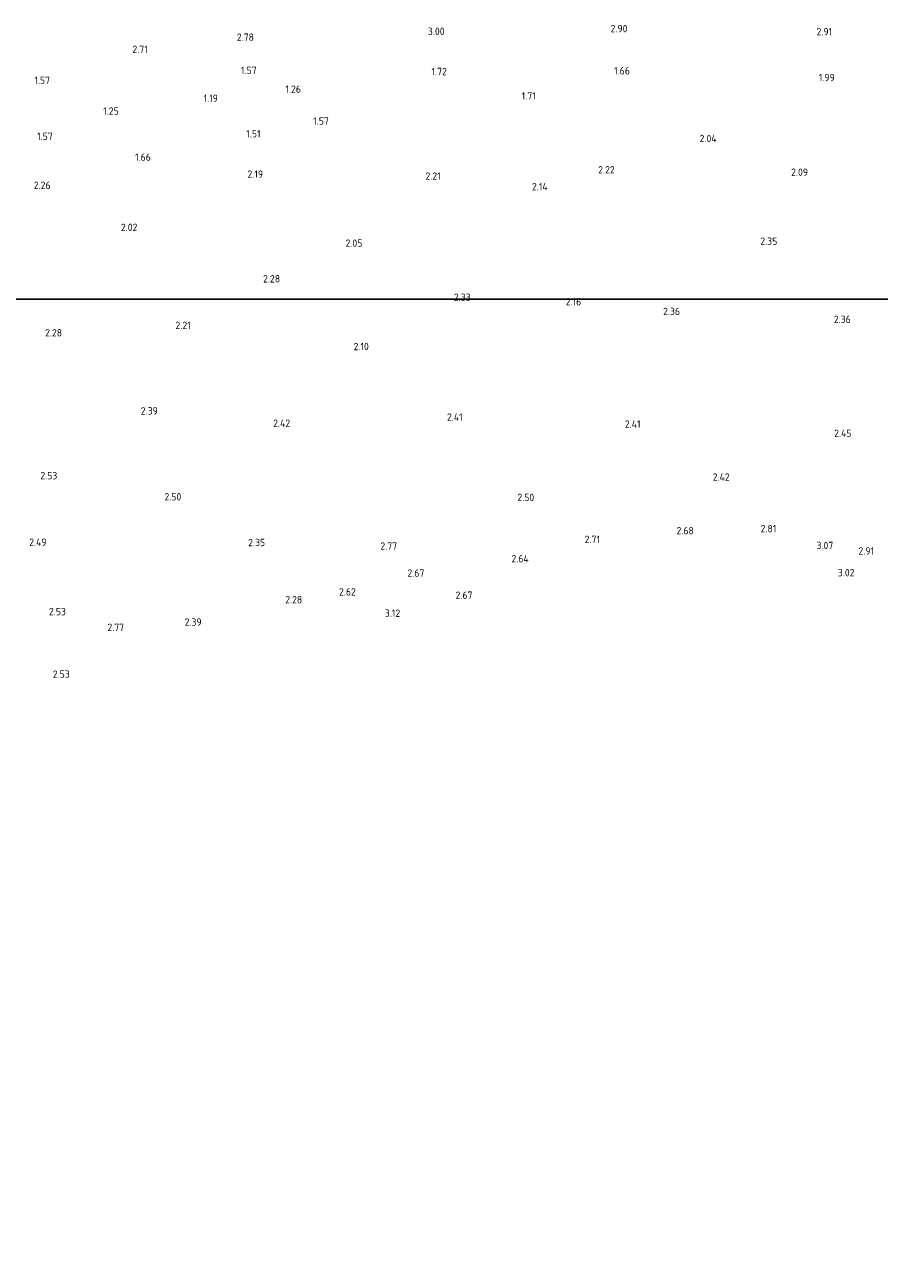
# Model space of a CAD drawing. Extents: x 142114 to 144568, y 416503 to 417776.
# Tile 15 of 33: x 142997 to 143206, y 417149 to 417451. Entities that reach past the tile are written whole.
import ezdxf
from ezdxf.enums import TextEntityAlignment as Align

# ---------------------------------------------------------------- set-up
doc = ezdxf.new("R2010")
doc.units = 0
doc.layers.add('B-ME-OG-HOOGTEPUNT-S', color=7, linetype='Continuous', lineweight=25)
doc.styles.add('NLCS-ISO-ANNOTATIVE-T18', font='NLCS-ISO.ttf', dxfattribs={"height": 1.8})

# ---------------------------------------------------------------- blocks, each defined once
blk = doc.blocks.new('SAL-HOOGTELABEL-SO')
at = {"color": 0, "linetype": 'ByBlock', "lineweight": -2, "style": 'NLCS-ISO-ANNOTATIVE-T18'}
blk.add_attdef('HOOGTE', text='', height=1.8, dxfattribs=at).set_placement((2.79, 0), align=Align.RIGHT)

msp = doc.modelspace()

# ---------------------------------------------------------------- linework, layer by layer
at = {"layer": 'Defpoints'}
msp.add_lwpolyline([(142557.58, 416662.34), (144285.74, 416662.34), (144285.74, 417384.1), (142557.58, 417384.1)], close=True, dxfattribs=at)

# ---------------------------------------------------------------- block references
at = {"layer": 'B-ME-OG-HOOGTEPUNT-S'}
for p, values in [((143050.22, 417447.11, 2.77), {'HOOGTE': '2.78'}), ((143096.71, 417448.54, 3), {'HOOGTE': '3.00'}), ((143141.32, 417449.2, 2.9), {'HOOGTE': '2.90'}), ((143191.24, 417448.43, 2.91), {'HOOGTE': '2.91'}), ((143024.32, 417444.16, 2.71), {'HOOGTE': '2.71'}), ((143050.87, 417439, 1.57), {'HOOGTE': '1.57'}), ((143097.27, 417438.74, 1.72), {'HOOGTE': '1.72'}), ((143141.91, 417438.91, 1.66), {'HOOGTE': '1.66'}), ((143191.87, 417437.27, 1.99), {'HOOGTE': '1.99'}), ((143000.49, 417436.61, 1.57), {'HOOGTE': '1.57'}), ((143061.67, 417434.43, 1.26), {'HOOGTE': '1.26'}), ((143041.43, 417432.22, 1.19), {'HOOGTE': '1.19'}), ((143118.95, 417432.8, 1.71), {'HOOGTE': '1.71'}), ((143017.23, 417429.08, 1.25), {'HOOGTE': '1.25'}), ((143068.49, 417426.67, 1.57), {'HOOGTE': '1.57'}), ((143001.15, 417422.94, 1.57), {'HOOGTE': '1.57'}), ((143051.82, 417423.55, 1.51), {'HOOGTE': '1.51'}), ((143163.05, 417422.41, 2.04), {'HOOGTE': '2.04'}), ((143025.08, 417417.85, 1.66), {'HOOGTE': '1.66'}), ((143052.44, 417413.72, 2.19), {'HOOGTE': '2.19'}), ((143095.75, 417413.23, 2.21), {'HOOGTE': '2.21'}), ((143138.2, 417414.77, 2.22), {'HOOGTE': '2.22'}), ((143185.35, 417414.19, 2.09), {'HOOGTE': '2.09'}), ((143000.61, 417410.99, 2.26), {'HOOGTE': '2.26'}), ((143121.85, 417410.65, 2.13), {'HOOGTE': '2.14'}), ((143021.79, 417400.74, 2.02), {'HOOGTE': '2.02'}), ((143076.66, 417396.89, 2.05), {'HOOGTE': '2.05'}), ((143177.86, 417397.36, 2.35), {'HOOGTE': '2.35'}), ((143056.59, 417388.19, 2.28), {'HOOGTE': '2.28'}), ((143103.08, 417383.68, 2.33), {'HOOGTE': '2.33'}), ((143130.04, 417382.6, 2.16), {'HOOGTE': '2.16'}), ((143154.13, 417380.24, 2.36), {'HOOGTE': '2.36'}), ((143034.8, 417376.84, 2.21), {'HOOGTE': '2.21'}), ((143195.78, 417378.31, 2.36), {'HOOGTE': '2.36'}), ((143003.42, 417375.03, 2.28), {'HOOGTE': '2.28'}), ((143078.23, 417371.69, 2.1), {'HOOGTE': '2.10'}), ((143026.78, 417355.99, 2.38), {'HOOGTE': '2.39'}), ((143059.05, 417352.97, 2.42), {'HOOGTE': '2.42'}), ((143101.12, 417354.47, 2.41), {'HOOGTE': '2.41'}), ((143144.5, 417352.77, 2.41), {'HOOGTE': '2.41'}), ((143195.94, 417350.53, 2.45), {'HOOGTE': '2.45'}), ((143002.25, 417340.21, 2.53), {'HOOGTE': '2.53'}), ((143166.25, 417339.85, 2.42), {'HOOGTE': '2.42'}), ((143032.5, 417335.05, 2.5), {'HOOGTE': '2.50'}), ((143118.57, 417334.89, 2.5), {'HOOGTE': '2.50'}), ((143157.5, 417326.78, 2.68), {'HOOGTE': '2.68'}), ((143177.62, 417327.28, 2.81), {'HOOGTE': '2.81'}), ((142999.63, 417323.97, 2.48), {'HOOGTE': '2.49'}), ((143052.95, 417323.9, 2.35), {'HOOGTE': '2.35'}), ((143085.13, 417323.02, 2.77), {'HOOGTE': '2.77'}), ((143134.6, 417324.66, 2.71), {'HOOGTE': '2.71'}), ((143191.51, 417323.17, 3.07), {'HOOGTE': '3.07'}), ((143117.24, 417319.96, 2.64), {'HOOGTE': '2.64'}), ((143201.46, 417321.84, 2.91), {'HOOGTE': '2.91'}), ((143091.78, 417316.44, 2.67), {'HOOGTE': '2.67'}), ((143196.69, 417316.55, 3.02), {'HOOGTE': '3.02'}), ((143075.07, 417311.86, 2.62), {'HOOGTE': '2.62'}), ((143103.52, 417311.05, 2.67), {'HOOGTE': '2.67'}), ((143062, 417309.96, 2.28), {'HOOGTE': '2.28'}), ((143004.35, 417307.05, 2.52), {'HOOGTE': '2.53'}), ((143037.46, 417304.49, 2.39), {'HOOGTE': '2.39'}), ((143085.89, 417306.67, 3.12), {'HOOGTE': '3.12'}), ((143018.56, 417303.23, 2.77), {'HOOGTE': '2.77'}), ((143005.3, 417291.8, 2.52), {'HOOGTE': '2.53'})]:
    msp.add_blockref('SAL-HOOGTELABEL-SO', p, dxfattribs=at).add_auto_attribs(values)

doc.saveas('drawing.dxf')
